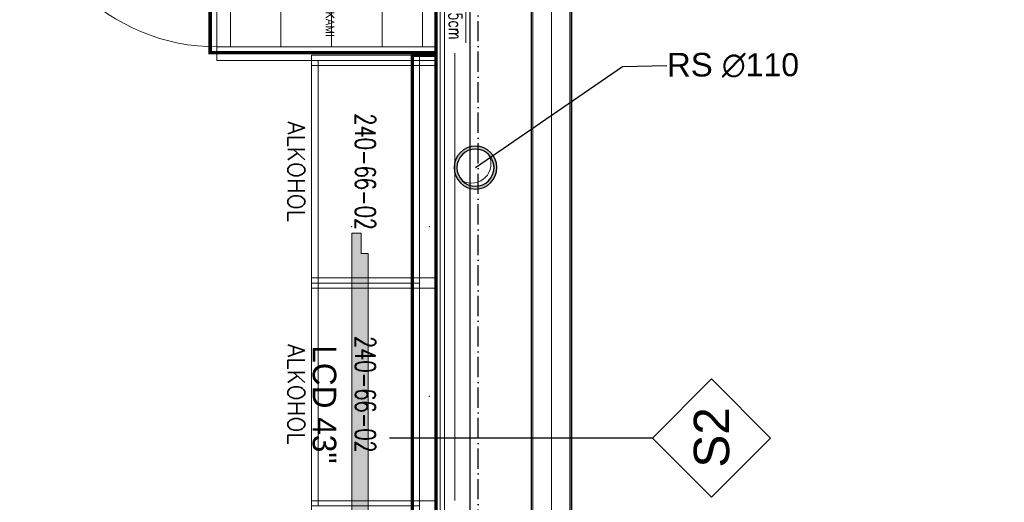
# Model space of a CAD drawing. Header units: metres. Extents: x 5541655 to 5610276, y 5589641 to 5627879.
# Tile 63 of 69: x 5605586 to 5606170, y 5624905 to 5625191. Entities that reach past the tile are written whole.
import ezdxf
from ezdxf.enums import TextEntityAlignment as Align

# ---------------------------------------------------------------- set-up
doc = ezdxf.new("R2010")
doc.units = ezdxf.units.M
doc.header["$MEASUREMENT"] = 0
doc.linetypes.add('ACAD_ISO10W100', pattern=[18, 12, -3, 0, -3])
doc.linetypes.add('DASHED', pattern=[19.05, 12.7, -6.35])
doc.layers.get('0').update_dxf_attribs({"linetype": 'CONTINUOUS', "lineweight": 18})
doc.layers.get('Defpoints').update_dxf_attribs({"linetype": 'CONTINUOUS'})
for name, color, linetype in [('2D- Siatka Modularna', 7, 'ACAD_ISO10W100'), ('Budowlane - Opisy', 7, 'CONTINUOUS'), ('Budowlane - Sciany Wew', 7, 'CONTINUOUS'), ('Indeksy_urządzeń_gastronomicznych', 242, 'CONTINUOUS'), ('Instalacje - Kanalizacja Deszczowa', 7, 'CONTINUOUS'), ('Otok drewniany', 42, 'CONTINUOUS'), ('Otok zielony', 114, 'CONTINUOUS'), ('struktura', 7, 'CONTINUOUS'), ('wypelnienia wielobokow', 7, 'CONTINUOUS'), ('Wyposazenie Wew - Aranzacja Sklepu', 146, 'CONTINUOUS'), ('Ściany', 51, 'CONTINUOUS')]:
    doc.layers.add(name, color=color, linetype=linetype)
for name, color, linetype, lineweight in [('a___cienka___0.15', 10, 'CONTINUOUS', 15), ('a___ocieplenie', 214, 'BATTING', 5), ('CHLODNICTWO', 94, 'CONTINUOUS', 20), ('Instalacje elektryczne', 1, 'CONTINUOUS', 20), ('MDCP', 7, 'CONTINUOUS', 18), ('MEBLE PKN', 150, 'CONTINUOUS', 20)]:
    doc.layers.add(name, color=color, linetype=linetype, lineweight=lineweight)
doc.layers.add('a___wymiary', color=7, linetype='CONTINUOUS', lineweight=18, true_color=0x000000)
doc.layers.add('Otok szary', color=7, linetype='CONTINUOUS', true_color=0x7d7d7d)
doc.styles.add('GENERATED_STYLE_2', font='arial.ttf')
doc.styles.add('JACEK_07', font='SIMPLEX.SHX', dxfattribs={"width": 0.7})
doc.styles.add('PL_D50', font='GOTHIC.TTF', dxfattribs={"height": 10})
doc.styles.add('RomanS', font='romans.shx')
doc.styles.get("Standard").update_dxf_attribs({"font": 'simplex.shx'})
doc.linetypes.add('BATTING', pattern='A,0.0001,-0.1,[134,ltypeshp.shx,S=0.1,R=0,X=-0.1,Y=0],-0.2,[134,ltypeshp.shx,S=0.1,R=180,X=0.1,Y=0],-0.1', length=0.4001)
doc.linetypes.add('ZIGZAG', pattern='A,0.0001,-0.2,[131,ltypeshp.shx,S=0.2,R=0,X=-0.2,Y=0],-0.4,[131,ltypeshp.shx,S=0.2,R=180,X=0.2,Y=0],-0.2', length=0.8001)
doc.dimstyles.new('1_50', dxfattribs={"dimtxt": 20, "dimasz": 5, "dimexe": 1.25, "dimexo": 0.625, "dimgap": 1.5, "dimtad": 1, "dimdec": 3, "dimlfac": 0.5, "dimrnd": 0.1, "dimdsep": 46, "dimtxsty": 'Standard', "dimblk": 'znacznik', "dimcen": 1.5, "dimse1": 1, "dimse2": 1, "dimclrd": 256, "dimclrt": 256, "dimazin": 0, "dimtfac": 1, "dimtdec": 3, "dimtmove": 0, "dimatfit": 3, "dimldrblk": 'znacznik', "dimfxl": 1, "dimarcsym": 0})
doc.dimstyles.new('GENERATED_STYLE__61', dxfattribs={"dimtxt": 0.18, "dimasz": 18.24, "dimexe": 0.18, "dimexo": 0.0625, "dimgap": 0.09, "dimtad": 0, "dimtih": 1, "dimtoh": 1, "dimdec": 4, "dimzin": 0, "dimdsep": 46, "dimtxsty": 'Standard', "dimcen": 0.09, "dimadec": 0, "dimazin": 0, "dimtfac": 1, "dimtdec": 4, "dimtmove": 0, "dimatfit": 3, "dimldrblk": 'ARROWHEAD_5', "dimfxl": 1, "dimtolj": 1, "dimtzin": 0, "dimarcsym": 0})

# ---------------------------------------------------------------- blocks, each defined once
blk = doc.blocks.new('gn-230')
at = {"layer": 'Instalacje elektryczne'}
for p, q in [((-4, 0), (-19.8, 0)), ((-15.65, -3.75), (-8.15, 3.75))]:
    blk.add_line(p, q, dxfattribs=at)
at = {"layer": 'Instalacje elektryczne', "lineweight": 30}
blk.add_lwpolyline([(-4, -4), (0, -4), (0, 4), (-4, 4)], close=True, dxfattribs=at)
at = {"layer": 'Instalacje elektryczne'}
blk.add_arc((-29.8, 0), 10, 270, 90, dxfattribs=at)
blk = doc.blocks.new('*U396')
for p, q in [((58.5, -16), (4, -16)), ((58.5, -31), (4, -31)), ((58.5, -46), (4, -46))]:
    blk.add_line(p, q)
at = {"color": 1}
blk.add_lwpolyline([(31.03, 0), (36.17, 8.9), (57.31, 8.9)], dxfattribs=at)
for points in [[(0, -65), (0, 0)], [(0, 0), (62.5, 0)], [(4, 0), (4, -65)], [(58.5, -65), (58.5, 0)], [(62.5, 0), (62.5, -65)], [(4, -4), (58.5, -4)], [(58.5, -4), (58.5, -61)], [(58.5, -61), (4, -61)], [(62.5, -65), (0, -65)]]:
    blk.add_lwpolyline(points)
blk.add_lwpolyline([(0, -65), (4, -65), (4, -123.5), (0, -123.5)], close=True)
blk.add_arc((0, -65), 58.5, 270, 0)
at = {"color": 1, "xscale": 0.5, "yscale": 0.5, "zscale": 0.5, "rotation": 89.99999999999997}
blk.add_blockref('gn-230', (31.03, 0), dxfattribs=at)
at = {"color": 1, "insert": (37.72, 14.46), "char_height": 4, "width": 32.4538, "attachment_point": 1, "style": 'RomanS'}
blk.add_mtext('{\\W0.7;230V\\PH=215cm}', dxfattribs=at)
at = {"color": 242, "insert": (31.25, -32.5), "char_height": 6, "width": 62.5, "attachment_point": 5, "style": 'JACEK_07'}
blk.add_mtext('REGAŁ\\PCHŁODNICZY\\P62,5cm\\PGastromax', dxfattribs=at)
at = {"layer": 'Indeksy_urządzeń_gastronomicznych', "color": 242, "insert": (1, -64), "char_height": 6, "width": 36.1, "attachment_point": 7, "style": 'JACEK_07'}
blk.add_mtext('\\pxql;{\\fArial|b0|i0|c238|p34;RCH1}', dxfattribs=at)
blk = doc.blocks.new('240-66-02')
for points in [[(64.5, 5), (64.5, -32), (67.5, -32), (67.5, 5), (64.5, 5)], [(67.5, 5), (64.5, 5), (64.5, 0), (67.5, 0)], [(66, 0), (0, 0), (0, -30), (66, -30)]]:
    blk.add_lwpolyline(points, close=True)
blk.add_lwpolyline([(0, 0), (66, 0), (66, -32), (0, -32), (0, 0)])
blk.add_lwpolyline([(0, 0), (66, 0), (66, -32), (0, -32), (0, 0)])
at = {"color": 7, "insert": (33, -16), "char_height": 6, "width": 66, "attachment_point": 5, "style": 'JACEK_07'}
blk.add_mtext('240-66-02', dxfattribs=at)
at = {"style": 'RomanS'}
blk.add_attdef('KATEGORIA', text='', height=5, dxfattribs=at).set_placement((33, -34), align=Align.TOP_CENTER)
blk = doc.blocks.new('*U395')
blk.add_lwpolyline([(-1.5, 0), (-1.5, -37), (1.5, -37), (1.5, 0), (-1.5, 0), (-1.5, -5), (1.5, -5)])
ref = blk.add_blockref('240-66-02', (0, -5))
ref.add_attrib('KATEGORIA', 'ALKOHOL', dxfattribs={"color": 7, "height": 5, "style": 'RomanS'}).set_placement((33, -39), align=Align.TOP_CENTER)
blk = doc.blocks.new('*U117')
at = {"linetype": 'DASHED', "const_width": 1}
blk.add_lwpolyline([(-40, 0), (23.5, 0), (23.5, -67), (-40, -67)], close=True, dxfattribs=at)
at = {"layer": 'Otok szary'}
blk.add_lwpolyline([(-37.78, -0.65), (-37.28, -0.65), (-37.28, -0.65)], dxfattribs=at)
at = {"insert": (0, -33.5), "char_height": 2.5, "width": 50, "attachment_point": 5, "style": 'RomanS'}
blk.add_mtext('OTOK NAD LODÓWKAMI\\PGŁ. 67cm', dxfattribs=at)
blk = doc.blocks.new('*U152')
at = {"linetype": 'DASHED', "const_width": 1}
blk.add_lwpolyline([(-216.17, 0), (276.33, 0), (276.33, -7), (-216.17, -7)], close=True, dxfattribs=at)
blk = doc.blocks.new('43 LCD top')
at = {"true_color": 0xff2929}
h = blk.add_hatch(color=20, dxfattribs=at)
h.dxf.hatch_style = 1
h.paths.add_polyline_path([(3419.81, 2134.69), (3419.81, 2137.52), (3425.81, 2137.52), (3425.81, 2139.52), (3510.56, 2139.52), (3510.56, 2137.52), (3516.56, 2137.52), (3516.56, 2134.69)])
blk.add_lwpolyline([(3419.81, 2134.69), (3516.56, 2134.69), (3516.56, 2137.52), (3510.56, 2137.52), (3510.56, 2139.52), (3425.81, 2139.52), (3425.81, 2137.52), (3419.81, 2137.52)], close=True)
for p in [(3417.81, 2157.69), (3468.18, 2157.69), (3518.56, 2157.69), (3417.81, 2134.69), (3518.56, 2134.69)]:
    blk.add_point(p)
at = {"insert": (3453, 2130.11), "char_height": 7, "attachment_point": 1, "style": 'PL_D50'}
blk.add_mtext_dynamic_manual_height_columns('LCD 43"', width=55.1787, gutter_width=50, heights=[0], dxfattribs=at)
blk = doc.blocks.new('*U40')
blk.add_blockref('43 LCD top', (-3419.81, -2134.69))
blk = doc.blocks.new('Pipe Straight 13')
at = {"layer": 'wypelnienia wielobokow', "linetype": 'Continuous'}
h = blk.add_hatch(color=256, dxfattribs=at)
h.paths.add_polyline_path([(0, -6.35, 1), (0, 6.35, 1)], flags=0)
h.paths.add_polyline_path([(0, -5.5, 1), (0, 5.5, 1)], flags=0)
h = blk.add_hatch(color=256, dxfattribs=at)
h.paths.add_polyline_path([(0, -6.35, 1), (0, 6.35, 1)], flags=0)
h.paths.add_polyline_path([(0, -5.5, 1), (0, 5.5, 1)], flags=0)
at = {"layer": 'Instalacje - Kanalizacja Deszczowa'}
for radius, start, end in [(6.35, 90, 270), (6.35, 90, 270), (6.35, 270, 90), (6.35, 270, 90), (5.5, 90, 270), (5.5, 270, 90)]:
    blk.add_arc((0, 0), radius, start, end, dxfattribs=at)
blk = doc.blocks.new('ARROWHEAD_5')
at = {"linetype": 'Continuous'}
blk.add_line((0, 0), (-1, 0), dxfattribs=at)
blk.add_solid([(-1, 0.2679), (0, 0), (-1, -0.2679), (-1, 0.2679)], dxfattribs=at)
blk = doc.blocks.new('znacznik')
at = {"layer": 'a___wymiary'}
for p, q in [((0, 1.39), (0, -1.39)), ((1.39, 0), (-1.39, 0))]:
    blk.add_line(p, q, dxfattribs=at)
at = {"layer": 'a___wymiary', "const_width": 0.2}
blk.add_lwpolyline([(0.88, 0.88), (-0.88, -0.88)], dxfattribs=at)
blk = doc.blocks.new('*D937')
at = {"layer": 'Defpoints', "color": 0}
for p in [(5605833.06, 5625296.98), (5605833.06, 5624008.98), (5606313.01, 5624008.98)]:
    blk.add_point(p, dxfattribs=at)
at = {"layer": 'MDCP', "lineweight": -2}
blk.add_line((5606313.01, 5625291.98), (5606313.01, 5624013.98), dxfattribs=at)
at = {"layer": 'MDCP', "lineweight": -2, "xscale": 5, "yscale": 5, "zscale": 5}
for p, rotation in [((5606313.01, 5625296.98), 90), ((5606313.01, 5624008.98), 270)]:
    blk.add_blockref('znacznik', p, dxfattribs=dict(at, rotation=rotation))
at = {"layer": 'MDCP', "insert": (5606301.51, 5624652.98), "char_height": 20, "attachment_point": 5, "rotation": 90}
blk.add_mtext('644', dxfattribs=at)
blk = doc.blocks.new('*D941')
at = {"layer": 'Defpoints', "color": 0}
for p in [(5605890.43, 5625904.98), (5605913.43, 5623984.98), (5606367.04, 5623984.98)]:
    blk.add_point(p, dxfattribs=at)
at = {"layer": 'MDCP', "lineweight": -2}
blk.add_line((5606367.04, 5625899.98), (5606367.04, 5623989.98), dxfattribs=at)
at = {"layer": 'MDCP', "lineweight": -2, "xscale": 5, "yscale": 5, "zscale": 5}
for p, rotation in [((5606367.04, 5625904.98), 90), ((5606367.04, 5623984.98), 270)]:
    blk.add_blockref('znacznik', p, dxfattribs=dict(at, rotation=rotation))
at = {"layer": 'MDCP', "insert": (5606355.54, 5624944.98), "char_height": 20, "attachment_point": 5, "rotation": 90}
blk.add_mtext('960', dxfattribs=at)
blk = doc.blocks.new('*D942')
at = {"layer": 'Defpoints', "color": 0}
for p in [(5605913.43, 5626994.98), (5606409.83, 5626994.98), (5605913.43, 5623984.98)]:
    blk.add_point(p, dxfattribs=at)
at = {"layer": 'MDCP', "lineweight": -2}
blk.add_line((5606409.83, 5623989.98), (5606409.83, 5626989.98), dxfattribs=at)
at = {"layer": 'MDCP', "lineweight": -2, "xscale": 5, "yscale": 5, "zscale": 5}
for p, rotation in [((5606409.83, 5626994.98), 90), ((5606409.83, 5623984.98), 270)]:
    blk.add_blockref('znacznik', p, dxfattribs=dict(at, rotation=rotation))
at = {"layer": 'MDCP', "insert": (5606398.33, 5625489.98), "char_height": 20, "attachment_point": 5, "rotation": 90}
blk.add_mtext('1505', dxfattribs=at)

msp = doc.modelspace()

# ---------------------------------------------------------------- linework, layer by layer
at = {"linetype": 'ZIGZAG', "ltscale": 15}
msp.add_line((5605844.2541, 5625171.2653), (5605844.2541, 5624906.0671), dxfattribs=at)
at = {"layer": '2D- Siatka Modularna', "lineweight": 25}
msp.add_line((5605858.1607, 5622698.6028), (5605858.1607, 5627541.8705), dxfattribs=at)
at = {"layer": 'a___cienka___0.15'}
for points in [[(5605837.0597, 5623985.9756), (5605912.4297, 5623985.9756), (5605912.4297, 5625904.9756)], [(5605837.0597, 5624007.9756), (5605890.4297, 5624007.9756), (5605890.4297, 5625904.9756)]]:
    msp.add_lwpolyline(points, dxfattribs=at)
at = {"layer": 'a___ocieplenie', "color": 0, "linetype": 'BATTING', "ltscale": 24}
msp.add_lwpolyline([(5605839.0597, 5623998.5951), (5605901.8811, 5623998.6866), (5605901.4347, 5625904.9756)], dxfattribs=at)
at = {"layer": 'Budowlane - Opisy'}
for p, q in [((5605996.4584, 5624978.1272), (5605961.4584, 5624943.1272)), ((5606031.4584, 5624943.1272), (5605996.4584, 5624978.1272)), ((5605961.4584, 5624943.1272), (5605805.5674, 5624943.1272)), ((5605961.4584, 5624943.1272), (5605996.4584, 5624908.1272)), ((5605996.4584, 5624908.1272), (5606031.4584, 5624943.1272))]:
    msp.add_line(p, q, dxfattribs=at)
at = {"layer": 'Budowlane - Sciany Wew', "color": 251, "linetype": 'Continuous', "lineweight": 20}
for points in [[(5605835.5597, 5624008.9756), (5605835.5597, 5625299.4811), (5605705.5597, 5625299.4811), (5605705.5597, 5625314.4811), (5605835.5597, 5625314.4811), (5605835.5597, 5625823.4676), (5605755.5573, 5625823.4753), (5605755.5428, 5625838.4679), (5605835.5597, 5625838.4679), (5605835.5597, 5625913.4756), (5605889.4397, 5625913.4756)], [(5605838.0597, 5624008.9756), (5605838.0597, 5625301.9811), (5605708.0597, 5625301.9811), (5605708.0597, 5625311.9811), (5605838.0597, 5625311.9811), (5605838.0597, 5625825.9674), (5605758.0549, 5625825.9751), (5605758.0452, 5625835.9679), (5605838.0597, 5625835.9679), (5605838.0597, 5625910.9756), (5605889.4397, 5625910.9756)]]:
    msp.add_lwpolyline(points, dxfattribs=at)
at = {"layer": 'MDCP', "lineweight": 30}
msp.add_lwpolyline([(5605889.4297, 5625904.9756), (5605889.4297, 5624008.9756)], dxfattribs=at)
at = {"layer": 'struktura'}
msp.add_line((5605853.0597, 5625910.9756), (5605853.0597, 5624008.9756), dxfattribs=at)
at = {"layer": 'Wyposazenie Wew - Aranzacja Sklepu', "lineweight": 0}
for centre, radius, start, end in [((5605856.4847, 5625103.4006), 12.7, 270, 90), ((5605856.4847, 5625103.4006), 12.7, 270, 90), ((5605856.4847, 5625103.4006), 11, 270, 90), ((5605856.4847, 5625103.4006), 11, 225, 45), ((5605854.216, 5625105.6692), 11.4583, 241.2602047, 28.7397953)]:
    msp.add_arc(centre, radius, start, end, dxfattribs=at)
at = {"layer": 'Ściany', "color": 0, "const_width": 1}
msp.add_lwpolyline([(5605833.0597, 5625915.9756), (5605889.4397, 5625915.9756), (5605889.4397, 5625904.9756), (5605913.4297, 5625904.9756), (5605913.4297, 5623984.9756), (5605833.0597, 5623984.9756), (5605833.0597, 5625296.9811), (5605703.0597, 5625296.9811), (5605703.0597, 5625316.9811), (5605833.0597, 5625316.9811), (5605833.0597, 5625820.9679), (5605753.0597, 5625820.9756), (5605753.0404, 5625840.9679), (5605833.0597, 5625840.9679)], close=True, dxfattribs=at)

# ---------------------------------------------------------------- block references
at = {"xscale": 2, "yscale": 2, "zscale": 2, "rotation": 270}
msp.add_blockref('*U40', (5605783.0597, 5625064.477), dxfattribs=at)
at = {"layer": 'CHLODNICTWO', "xscale": 2, "yscale": 2, "zscale": 2, "rotation": 270}
msp.add_blockref('*U396', (5605833.0597, 5625291.9756), dxfattribs=at)
at = {"layer": 'Instalacje - Kanalizacja Deszczowa', "xscale": 2, "yscale": 2, "zscale": 200}
msp.add_blockref('Pipe Straight 13', (5605856.4847, 5625103.4006), dxfattribs=at)
at = {"layer": 'MEBLE PKN', "xscale": 2, "yscale": 2, "zscale": 2, "rotation": 270}
for p in [(5605833.1803, 5625166.9756), (5605833.1803, 5625034.9756)]:
    msp.add_blockref('*U395', p, dxfattribs=at)
at = {"layer": 'Otok drewniany', "xscale": 2, "yscale": 2, "zscale": 2, "rotation": 270}
msp.add_blockref('*U152', (5605833.0597, 5624737.6372), dxfattribs=at)
at = {"layer": 'Otok zielony', "xscale": 2, "yscale": 2, "zscale": 2, "rotation": 270}
msp.add_blockref('*U117', (5605833.0597, 5625218.4798), dxfattribs=at)

# ---------------------------------------------------------------- texts
at = {"layer": 'Budowlane - Opisy', "insert": (5605970.0976, 5625163.9644), "char_height": 14.000001, "width": 163.702722, "attachment_point": 4, "style": 'GENERATED_STYLE_2'}
msp.add_mtext('\\A1;{\\fArial|b0|i0|c0|p34;RS \\Fs;\\H0.971429x;∅\\fArial|b0|i0|c0|p34;110}', dxfattribs=at)
at = {"layer": 'Budowlane - Opisy', "insert": (5606007.2958, 5624925.5139), "char_height": 21, "attachment_point": 7, "rotation": 90, "style": 'GENERATED_STYLE_2'}
msp.add_mtext('{S2}', dxfattribs=at)

# ---------------------------------------------------------------- dimensions: what is measured, and where the dimension line sits
at = {"layer": 'MDCP'}
dim = msp.add_linear_dim(base=(5606409.8316, 5626994.9756), p1=(5605913.4297, 5623984.9756), p2=(5605913.4297, 5626994.9756), angle=90, dimstyle='1_50', dxfattribs=at)
dim.commit()
dim.dimension.update_dxf_attribs({"geometry": '*D942', "text_midpoint": (5606398.3316, 5625489.9756)})
for base, p1, p2, picture, middle in [((5606367.0385, 5623984.9756), (5605890.4297, 5625904.9756), (5605913.4297, 5623984.9756), '*D941', (5606355.5385, 5624944.9756)), ((5606313.0078, 5624008.9756), (5605833.0597, 5625296.9811), (5605833.0597, 5624008.9756), '*D937', (5606301.5078, 5624652.9784))]:
    dim = msp.add_linear_dim(base=base, p1=p1, p2=p2, angle=90, dimstyle='1_50', override={"dimtmove": 1}, dxfattribs=at)
    dim.commit()
    dim.dimension.update_dxf_attribs({"geometry": picture, "text_midpoint": middle})

# ---------------------------------------------------------------- leaders
at = {"layer": 'Budowlane - Opisy', "annotation_type": 0, "has_hookline": 1, "hookline_direction": 0, "text_width": 74.1604}
msp.add_leader([(5605856.4847, 5625103.4006), (5605943.6431, 5625163.2795), (5605970.0076, 5625163.9644)], dimstyle='GENERATED_STYLE__61', dxfattribs=at)

doc.saveas('drawing.dxf')
